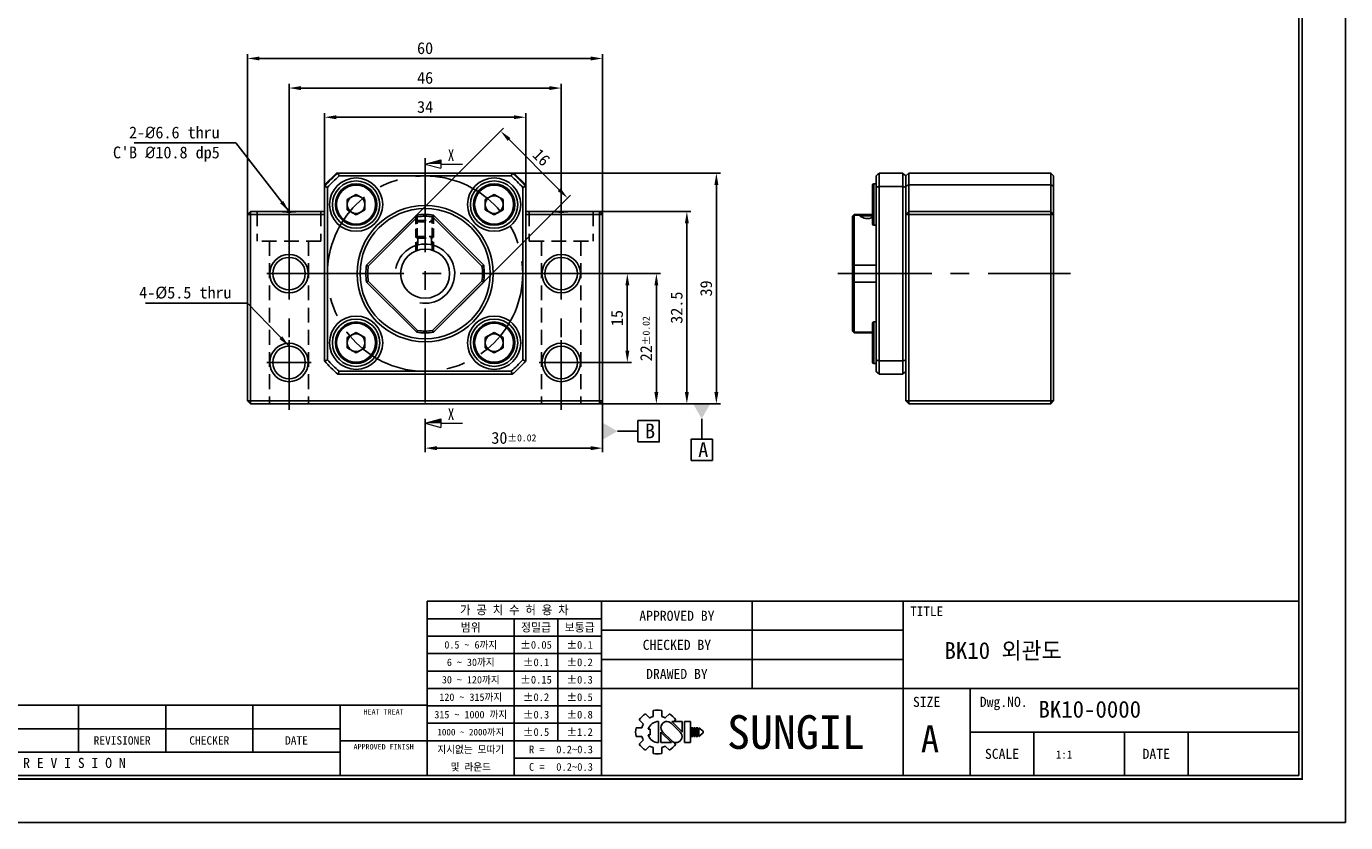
# Model space of a CAD drawing. Header units: millimetres. Extents: x 0 to 337, y 0 to 238.
# Tile 2 of 5: x 114 to 337, y 0 to 135. Entities that reach past the tile are written whole.
import ezdxf
from ezdxf.enums import TextEntityAlignment as Align

# ---------------------------------------------------------------- set-up
doc = ezdxf.new("R2010")
doc.units = ezdxf.units.MM
doc.linetypes.add('CENTER', pattern=[50.8, 31.75, -6.35, 6.35, -6.35])
doc.linetypes.add('DASHED', pattern=[0.75, 0.5, -0.25])
doc.layers.get('0').update_dxf_attribs({"linetype": 'CONTINUOUS'})
doc.layers.get('DEFPOINTS').update_dxf_attribs({"linetype": 'CONTINUOUS'})
for name, color, linetype in [('center', 1, 'CENTER'), ('hidden', 2, 'DASHED'), ('L1', 7, 'CONTINUOUS'), ('OUTLINE', 7, 'CONTINUOUS'), ('thread', 5, 'CONTINUOUS')]:
    doc.layers.add(name, color=color, linetype=linetype)
doc.dimstyles.get("Standard").update_dxf_attribs({"dimtxt": 2, "dimasz": 2, "dimexe": 0.7, "dimexo": 0, "dimgap": 0.7, "dimtad": 1, "dimdec": 3, "dimzin": 11, "dimdsep": 46, "dimtxsty": 'Standard', "dimcen": 0, "dimclrd": 5, "dimclre": 5, "dimclrt": 3, "dimadec": 0, "dimazin": 0, "dimtfac": 0.6, "dimtdec": 3, "dimtmove": 0, "dimatfit": 3, "dimfxl": 0, "dimtolj": 1, "dimtzin": 11, "dimarcsym": 0})

# ---------------------------------------------------------------- blocks, each defined once
blk = doc.blocks.new('표제란')
at = {"layer": 'L1', "color": 0}
for p, q in [((297, 0), (297, 210)), ((0, 0), (297, 0))]:
    blk.add_line(p, q, dxfattribs=at)
at = {"layer": 'L1'}
for p, q in [((290, 33), (160, 33)), ((160, 33), (160, 7)), ((186, 33), (186, 7)), ((208.5, 33), (208.5, 20)), ((231, 33), (231, 7)), ((186, 30.4), (160, 30.4)), ((173, 30.4), (173, 7)), ((179.5, 30.4), (179.5, 12.2)), ((186, 27.8), (160, 27.8)), ((231, 28.67), (186, 28.67)), ((186, 25.2), (160, 25.2)), ((231, 24.33), (186, 24.33)), ((186, 22.6), (160, 22.6)), ((186, 20), (160, 20)), ((290, 20), (186, 20)), ((241, 20), (241, 7)), ((160, 17.5), (62, 17.5)), ((108, 17.5), (108, 10.5)), ((121, 17.5), (121, 10.5)), ((134, 17.5), (134, 10.5)), ((147, 17.5), (147, 7)), ((186, 17.4), (160, 17.4)), ((192.55, 16.22), (193.17, 15.6)), ((193.7, 16.69), (193.7, 15.81)), ((195, 16.69), (195, 15.81)), ((195.52, 15.6), (196.14, 16.22)), ((147, 14), (62, 14)), ((186, 14.8), (160, 14.8)), ((191.15, 14.15), (192.03, 14.15)), ((191.15, 14.15), (192.03, 14.15)), ((191.63, 15.3), (192.25, 14.68)), ((192.98, 13.93), (193.28, 13.93)), ((193.28, 13.93), (193.28, 13.07)), ((194.5, 15.08), (194.5, 11.92)), ((197.74, 13.5), (196.41, 14.83)), ((198.02, 13.53), (196.47, 15.08)), ((196.47, 15.08), (198.02, 15.08)), ((196.84, 15.08), (197.06, 15.3)), ((198.02, 15.08), (198.02, 13.5)), ((198.39, 15.08), (198.39, 11.92)), ((198.39, 15.08), (199.26, 15.08)), ((199.26, 15.08), (199.26, 11.92)), ((199.41, 14.15), (199.41, 12.85)), ((199.41, 14.15), (199.62, 14.15)), ((199.62, 14.15), (199.62, 12.85)), ((199.78, 14.15), (199.78, 12.85)), ((199.78, 14.15), (199.99, 14.15)), ((199.99, 14.15), (199.99, 12.85)), ((200.14, 14.15), (200.14, 12.85)), ((200.14, 14.15), (200.36, 14.15)), ((200.36, 14.15), (200.36, 12.85)), ((200.51, 14.15), (200.51, 12.85)), ((200.51, 14.15), (201.16, 13.61)), ((147, 12.2), (160, 12.2)), ((186, 12.2), (160, 12.2)), ((191.15, 12.85), (192.03, 12.85)), ((191.63, 11.7), (192.25, 12.32)), ((192.98, 13.07), (193.28, 13.07)), ((194.86, 13.5), (194.86, 11.92)), ((194.86, 13.47), (196.42, 11.92)), ((194.86, 11.92), (196.42, 11.92)), ((195.14, 13.5), (196.47, 12.17)), ((196.79, 11.98), (197.06, 11.7)), ((198.39, 11.92), (199.26, 11.92)), ((199.41, 12.85), (199.62, 12.85)), ((199.78, 12.85), (199.99, 12.85)), ((200.14, 12.85), (200.36, 12.85)), ((201.16, 13.39), (200.51, 12.85)), ((201.16, 13.61), (201.16, 13.5)), ((201.16, 13.61), (201.16, 13.39)), ((201.16, 13.5), (201.16, 13.39)), ((290, 13.5), (241, 13.5)), ((250.5, 13.5), (250.5, 7)), ((264, 13.5), (264, 7)), ((273.5, 13.5), (273.5, 7)), ((147, 10.5), (62, 10.5)), ((192.55, 10.78), (193.17, 11.4)), ((193.7, 11.19), (193.7, 10.31)), ((195, 11.19), (195, 10.31)), ((195.52, 11.4), (196.14, 10.78)), ((186, 9.6), (173, 9.6))]:
    blk.add_line(p, q, dxfattribs=at)
at = {"layer": 'L1', "const_width": 0.25}
blk.add_lwpolyline([(290.5, 6.5), (290.5, 203.5), (10, 203.5), (10, 6.5)], close=True, dxfattribs=at)
at = {"layer": 'L1'}
blk.add_lwpolyline([(290, 7), (290, 203), (10.5, 203), (10.5, 7)], close=True, dxfattribs=at)
for centre, radius, start, end in [((194.35, 13.5), 3.26, 123.4943, 146.5057), ((194.35, 13.5), 2.4, 105.6872, 119.3128), ((194.35, 13.5), 3.26, 78.4943, 101.5057), ((194.35, 13.5), 2.4, 60.6872, 74.3128), ((194.35, 13.5), 3.26, 33.4943, 56.5057), ((194.35, 13.5), 3.26, 168.4943, 191.5057), ((194.35, 13.5), 2.4, 150.6872, 164.3128), ((194.5, 13.5), 1.58, 90, 164.0671), ((195.78, 14.16), 0.919, 43.2202, 225.8282), ((194.35, 13.5), 2.4, 195.6872, 209.3128), ((194.5, 13.5), 1.58, 195.9329, 270), ((197.1, 12.84), 0.919, 223.2202, 45.8282), ((194.35, 13.5), 3.26, 213.4943, 236.5057), ((194.35, 13.5), 2.4, 240.6872, 254.3128), ((194.35, 13.5), 3.26, 258.4943, 281.5057), ((194.35, 13.5), 2.4, 285.6872, 299.3128), ((194.35, 13.5), 3.26, 303.4943, 326.5057)]:
    blk.add_arc(centre, radius, start, end, dxfattribs=at)
for p in [(208.5, 28.67), (208.5, 24.33)]:
    blk.add_point(p, dxfattribs=at)
for s, height, p in [('가 공 치 수 허 용 차', 1.3, (173, 31.7)), ('APPROVED BY', 1.5, (197.25, 30.83)), ('TITLE', 1.444, (234.5, 31.5)), ('범위', 1.25, (166.5, 29.1)), ('정밀급', 1.25, (176.25, 29.1)), ('보통급', 1.25, (182.75, 29.1)), ('0.5 ~ 6까지', 1.1, (166.5, 26.5)), ('%%P0.05', 1.15, (176.25, 26.5)), ('%%P0.1', 1.15, (182.75, 26.5)), ('CHECKED BY', 1.5, (197.25, 26.5)), ('6 ~ 30까지', 1.1, (166.5, 23.9)), ('%%P0.1', 1.15, (176.25, 23.9)), ('%%P0.2', 1.15, (182.75, 23.9)), ('30 ~ 120까지', 1.1, (166.5, 21.3)), ('%%P0.15', 1.15, (176.25, 21.3)), ('%%P0.3', 1.15, (182.75, 21.3)), ('DRAWED BY', 1.5, (197.25, 22.17)), ('120 ~ 315까지', 1.1, (166.5, 18.7)), ('%%P0.2', 1.15, (176.25, 18.7)), ('%%P0.5', 1.15, (182.75, 18.7)), ('SIZE', 1.5, (234.5, 18)), ('Dwg.NO.', 1.5, (246, 18)), ('HEAT TREAT', 0.8, (153.5, 16.5)), ('315 ~ 1000 까지', 1.1, (166.5, 16.1)), ('%%P0.3', 1.15, (176.25, 16.1)), ('%%P0.8', 1.15, (182.75, 16.1)), ('SUNGIL', 5.032, (215, 13.5)), ('1000 ~ 2000까지', 0.99, (166.5, 13.49)), ('%%P0.5', 1.15, (176.25, 13.5)), ('%%P1.2', 1.15, (182.75, 13.5)), ('A', 4, (235, 12.5)), ('REVISIONER', 1.25, (114.5, 12.25)), ('CHECKER', 1.25, (127.5, 12.25)), ('DATE', 1.25, (140.5, 12.25)), ('APPROVED FINISH', 0.8, (153.5, 11.3)), ('지시없는 모따기', 1.1, (166.5, 10.9)), ('R = ', 1.15, (176.75, 10.9)), ('SCALE', 1.5, (245.75, 10.25)), ('DATE', 1.5, (268.75, 10.25)), ('R E V I S I O N', 1.5, (107.38, 8.9)), ('및 라운드', 1.1, (166.5, 8.3)), ('C = ', 1.15, (176.75, 8.3))]:
    blk.add_text(s, height=height, dxfattribs=at).set_placement(p, align=Align.MIDDLE_CENTER)
for tag, p in [('필렛', (179.25, 10.9)), ('모따기', (179.25, 8.3))]:
    blk.add_attdef(tag, text='', height=1.15, dxfattribs=at).set_placement(p, align=Align.MIDDLE_LEFT)
at = {"layer": 'OUTLINE', "ltscale": 0.5}
for tag, p, height in [('TITLE', (237.17, 24.41), 2.5), ('도번', (251.18, 15.64), 2.5), ('SCALE', (253.78, 9.55), 1.2), ('DATE', (277.02, 9.51), 1.2)]:
    blk.add_attdef(tag, p, '', height=height, dxfattribs=at)
blk = doc.blocks.new('*D34')
at = {"layer": 'DEFPOINTS', "color": 0, "ltscale": 0.2}
for p in [(205.04, 105.51), (175.3, 98.39), (186.62, 87.08)]:
    blk.add_point(p, dxfattribs=at)
at = {"layer": 'OUTLINE', "color": 5, "lineweight": -2, "ltscale": 0.2}
for p, q in [((175.3, 98.39), (194.22, 117.31)), ((195.14, 115.41), (203.63, 106.92)), ((186.62, 87.08), (205.54, 106))]:
    blk.add_line(p, q, dxfattribs=at)
at = {"layer": 'OUTLINE', "color": 5, "ltscale": 0.2}
for points in [[(195.38, 115.64), (194.91, 115.17), (193.73, 116.82)], [(203.86, 107.16), (203.39, 106.68), (205.04, 105.51)]]:
    blk.add_solid(points, dxfattribs=at)
at = {"layer": 'OUTLINE', "color": 3, "ltscale": 0.2, "insert": (200.61, 112.38), "char_height": 2, "attachment_point": 5, "rotation": 315}
blk.add_mtext('\\A1;16', dxfattribs=at)
blk = doc.blocks.new('*D35')
at = {"layer": 'DEFPOINTS', "color": 0, "ltscale": 0.2}
for p in [(163.96, 119.16), (163.96, 107.48), (197.96, 107.48)]:
    blk.add_point(p, dxfattribs=at)
at = {"layer": 'OUTLINE', "color": 5, "lineweight": -2, "ltscale": 0.2}
for p, q in [((163.96, 107.48), (163.96, 119.86)), ((195.96, 119.16), (165.96, 119.16)), ((197.96, 107.48), (197.96, 119.86))]:
    blk.add_line(p, q, dxfattribs=at)
at = {"layer": 'OUTLINE', "color": 5, "ltscale": 0.2}
for points in [[(165.96, 119.5), (165.96, 118.83), (163.96, 119.16)], [(195.96, 119.5), (195.96, 118.83), (197.96, 119.16)]]:
    blk.add_solid(points, dxfattribs=at)
at = {"layer": 'OUTLINE', "color": 3, "ltscale": 0.2, "insert": (180.96, 120.89), "char_height": 2, "attachment_point": 5}
blk.add_mtext('\\A1;34', dxfattribs=at)
blk = doc.blocks.new('*D36')
at = {"layer": 'DEFPOINTS', "color": 0, "ltscale": 0.2}
for p in [(203.96, 124.09), (157.96, 104.24), (203.96, 104.24)]:
    blk.add_point(p, dxfattribs=at)
at = {"layer": 'OUTLINE', "color": 5, "lineweight": -2, "ltscale": 0.2}
for p, q in [((157.96, 104.24), (157.96, 124.79)), ((159.96, 124.09), (201.96, 124.09)), ((203.96, 104.24), (203.96, 124.79))]:
    blk.add_line(p, q, dxfattribs=at)
at = {"layer": 'OUTLINE', "color": 5, "ltscale": 0.2}
for points in [[(159.96, 124.42), (159.96, 123.75), (157.96, 124.09)], [(201.96, 124.42), (201.96, 123.75), (203.96, 124.09)]]:
    blk.add_solid(points, dxfattribs=at)
at = {"layer": 'OUTLINE', "color": 3, "ltscale": 0.2, "insert": (180.96, 125.81), "char_height": 2, "attachment_point": 5}
blk.add_mtext('\\A1;46', dxfattribs=at)
blk = doc.blocks.new('*D37')
at = {"layer": 'DEFPOINTS', "color": 0, "ltscale": 0.2}
for p in [(210.96, 129.09), (150.96, 102.74), (210.96, 102.74)]:
    blk.add_point(p, dxfattribs=at)
at = {"layer": 'OUTLINE', "color": 5, "lineweight": -2, "ltscale": 0.2}
for p, q in [((150.96, 102.74), (150.96, 129.79)), ((210.96, 102.74), (210.96, 129.79)), ((152.96, 129.09), (208.96, 129.09))]:
    blk.add_line(p, q, dxfattribs=at)
at = {"layer": 'OUTLINE', "color": 5, "ltscale": 0.2}
for points in [[(152.96, 129.42), (152.96, 128.76), (150.96, 129.09)], [(208.96, 129.42), (208.96, 128.76), (210.96, 129.09)]]:
    blk.add_solid(points, dxfattribs=at)
at = {"layer": 'OUTLINE', "color": 3, "ltscale": 0.2, "insert": (180.96, 130.82), "char_height": 2, "attachment_point": 5}
blk.add_mtext('\\A1;60', dxfattribs=at)
blk = doc.blocks.new('*D38')
at = {"layer": 'DEFPOINTS', "color": 0, "ltscale": 0.2}
for p in [(207.7, 92.74), (210.46, 70.74), (220.05, 70.74)]:
    blk.add_point(p, dxfattribs=at)
at = {"layer": 'OUTLINE', "color": 5, "lineweight": -2, "ltscale": 0.2}
for p, q in [((207.7, 92.74), (220.75, 92.74)), ((220.05, 90.74), (220.05, 72.74)), ((210.46, 70.74), (220.75, 70.74))]:
    blk.add_line(p, q, dxfattribs=at)
at = {"layer": 'OUTLINE', "color": 5, "ltscale": 0.2}
for points in [[(219.72, 90.74), (220.38, 90.74), (220.05, 92.74)], [(219.72, 72.74), (220.38, 72.74), (220.05, 70.74)]]:
    blk.add_solid(points, dxfattribs=at)
at = {"layer": 'OUTLINE', "color": 3, "ltscale": 0.2, "insert": (218.33, 81.74), "char_height": 2, "attachment_point": 5, "rotation": 90}
blk.add_mtext('\\A1;22{\\H1.200000;±0.02}', dxfattribs=at)
blk = doc.blocks.new('*D39')
at = {"layer": 'DEFPOINTS', "color": 0, "ltscale": 0.2}
for p in [(210.46, 103.24), (225.2, 103.24), (210.46, 70.74)]:
    blk.add_point(p, dxfattribs=at)
at = {"layer": 'OUTLINE', "color": 5, "lineweight": -2, "ltscale": 0.2}
for p, q in [((210.46, 103.24), (225.9, 103.24)), ((225.2, 72.74), (225.2, 101.24)), ((210.46, 70.74), (225.9, 70.74))]:
    blk.add_line(p, q, dxfattribs=at)
at = {"layer": 'OUTLINE', "color": 5, "ltscale": 0.2}
for points in [[(224.87, 101.24), (225.54, 101.24), (225.2, 103.24)], [(224.87, 72.74), (225.54, 72.74), (225.2, 70.74)]]:
    blk.add_solid(points, dxfattribs=at)
at = {"layer": 'OUTLINE', "color": 3, "ltscale": 0.2, "insert": (223.48, 86.99), "char_height": 2, "attachment_point": 5, "rotation": 90}
blk.add_mtext('\\A1;32.5', dxfattribs=at)
blk = doc.blocks.new('*D40')
at = {"layer": 'DEFPOINTS', "color": 0, "ltscale": 0.2}
for p in [(195.96, 109.74), (230.19, 109.74), (210.46, 70.74)]:
    blk.add_point(p, dxfattribs=at)
at = {"layer": 'OUTLINE', "color": 5, "lineweight": -2, "ltscale": 0.2}
for p, q in [((195.96, 109.74), (230.89, 109.74)), ((230.19, 72.74), (230.19, 107.74)), ((210.46, 70.74), (230.89, 70.74))]:
    blk.add_line(p, q, dxfattribs=at)
at = {"layer": 'OUTLINE', "color": 5, "ltscale": 0.2}
for points in [[(229.86, 107.74), (230.53, 107.74), (230.19, 109.74)], [(229.86, 72.74), (230.53, 72.74), (230.19, 70.74)]]:
    blk.add_solid(points, dxfattribs=at)
at = {"layer": 'OUTLINE', "color": 3, "ltscale": 0.2, "insert": (228.47, 90.24), "char_height": 2, "attachment_point": 5, "rotation": 90}
blk.add_mtext('\\A1;39', dxfattribs=at)
blk = doc.blocks.new('*D41')
at = {"layer": 'DEFPOINTS', "color": 0, "ltscale": 0.2}
for p in [(207.7, 92.74), (207.26, 77.74), (215.14, 77.74)]:
    blk.add_point(p, dxfattribs=at)
at = {"layer": 'OUTLINE', "color": 5, "lineweight": -2, "ltscale": 0.2}
for p, q in [((207.7, 92.74), (215.84, 92.74)), ((215.14, 90.74), (215.14, 79.74)), ((207.26, 77.74), (215.84, 77.74))]:
    blk.add_line(p, q, dxfattribs=at)
at = {"layer": 'OUTLINE', "color": 5, "ltscale": 0.2}
for points in [[(214.81, 90.74), (215.48, 90.74), (215.14, 92.74)], [(214.81, 79.74), (215.48, 79.74), (215.14, 77.74)]]:
    blk.add_solid(points, dxfattribs=at)
at = {"layer": 'OUTLINE', "color": 3, "ltscale": 0.2, "insert": (213.41, 85.24), "char_height": 2, "attachment_point": 5, "rotation": 90}
blk.add_mtext('\\A1;15', dxfattribs=at)
blk = doc.blocks.new('*D42')
at = {"layer": 'DEFPOINTS', "color": 0, "ltscale": 0.2}
for p in [(210.96, 71.24), (180.96, 68.21), (210.96, 63.26)]:
    blk.add_point(p, dxfattribs=at)
at = {"layer": 'OUTLINE', "color": 5, "lineweight": -2, "ltscale": 0.2}
for p, q in [((210.96, 71.24), (210.96, 62.56)), ((180.96, 68.21), (180.96, 62.56)), ((182.96, 63.26), (208.96, 63.26))]:
    blk.add_line(p, q, dxfattribs=at)
at = {"layer": 'OUTLINE', "color": 5, "ltscale": 0.2}
for points in [[(182.96, 63.59), (182.96, 62.92), (180.96, 63.26)], [(208.96, 63.59), (208.96, 62.92), (210.96, 63.26)]]:
    blk.add_solid(points, dxfattribs=at)
at = {"layer": 'OUTLINE', "color": 3, "ltscale": 0.2, "insert": (195.96, 64.98), "char_height": 2, "attachment_point": 5}
blk.add_mtext('\\A1;30{\\H1.200000;±0.02}', dxfattribs=at)
blk = doc.blocks.new('_DatumFilled')
at = {"color": 0, "linetype": 'ByBlock'}
blk.add_solid([(0, 0.577), (-1, 0), (0, -0.577)], dxfattribs=at)

msp = doc.modelspace()

# ---------------------------------------------------------------- linework, layer by layer
at = {"layer": 'center', "ltscale": 0.5}
for p, q in [((180.9586, 112.2236), (180.9586, 68.21)), ((157.9586, 104.2375), (157.9586, 69.7375)), ((203.9586, 104.2375), (203.9586, 69.7375)), ((157.9586, 96.475), (157.9586, 89)), ((203.9586, 96.475), (203.9586, 89)), ((154.2211, 92.7375), (161.6961, 92.7375)), ((161.4725, 92.7375), (200.4448, 92.7375)), ((200.2211, 92.7375), (207.6961, 92.7375)), ((250.7194, 92.7375), (290.0267, 92.7375)), ((157.9586, 81.475), (157.9586, 74)), ((203.9586, 81.475), (203.9586, 74)), ((154.2211, 77.7375), (161.6961, 77.7375)), ((200.2211, 77.7375), (207.6961, 77.7375))]:
    msp.add_line(p, q, dxfattribs=at)
msp.add_circle((180.9586, 92.7375), 16.5, dxfattribs=at)
at = {"layer": 'hidden', "ltscale": 5}
for p, q in [((152.5586, 103.2375), (152.5586, 98.2375)), ((163.3586, 103.2375), (163.3586, 98.2375)), ((198.5586, 103.2375), (198.5586, 98.2375)), ((209.3586, 103.2375), (209.3586, 98.2375)), ((163.3586, 98.2375), (152.5586, 98.2375)), ((154.6586, 98.2375), (154.6586, 70.7375)), ((161.2586, 98.2375), (161.2586, 70.7375)), ((198.5586, 98.2375), (209.3586, 98.2375)), ((200.6586, 98.2375), (200.6586, 70.7375)), ((207.2586, 98.2375), (207.2586, 70.7375))]:
    msp.add_line(p, q, dxfattribs=at)
at = {"layer": 'hidden', "ltscale": 3}
for p, q in [((179.6429, 96.6734), (179.6429, 102.659)), ((182.1429, 96.7149), (182.1429, 102.659)), ((179.3929, 101.4875), (179.6429, 101.7375)), ((179.3929, 101.4875), (182.3929, 101.4875)), ((179.6429, 101.7375), (182.1429, 101.7375)), ((182.3929, 101.4875), (182.1429, 101.7375)), ((179.3929, 98.9875), (182.3929, 98.9875)), ((179.3929, 98.9875), (179.6429, 98.7375)), ((179.6429, 98.7375), (182.1429, 98.7375)), ((179.7429, 97.6034), (179.7429, 98.7375)), ((182.0429, 97.6034), (182.0429, 98.7375)), ((182.3929, 98.9875), (182.1429, 98.7375))]:
    msp.add_line(p, q, dxfattribs=at)
at = {"layer": 'hidden', "color": 5, "ltscale": 3}
for p, q in [((179.3929, 96.5808), (179.3929, 102.5512)), ((182.3929, 96.6317), (182.3929, 102.5512))]:
    msp.add_line(p, q, dxfattribs=at)
at = {"layer": 'OUTLINE', "lineweight": 9}
for p, q in [((180.9586, 111.2447), (183.5986, 111.9521)), ((183.5986, 111.9521), (183.5986, 110.5373)), ((180.9586, 111.2447), (183.5986, 110.5373)), ((183.5986, 111.2447), (187.255, 111.2447)), ((180.9586, 67.478), (183.5986, 68.1853)), ((180.9586, 67.478), (183.5986, 66.7706)), ((183.5986, 68.1853), (183.5986, 66.7706)), ((183.5986, 67.478), (187.255, 67.478))]:
    msp.add_line(p, q, dxfattribs=at)
at = {"layer": 'OUTLINE'}
for p, q in [((163.9586, 107.7375), (165.9586, 109.7375)), ((166.0281, 109.5698), (165.9586, 109.7375)), ((165.9586, 109.7375), (166.2192, 109.7375)), ((166.2192, 109.7375), (195.698, 109.7375)), ((195.698, 109.7375), (195.9586, 109.7375)), ((195.8892, 109.5698), (195.9586, 109.7375)), ((195.9586, 109.7375), (197.9586, 107.7375)), ((257.7026, 109.7375), (257.7026, 107.4769)), ((257.7026, 109.7375), (261.7026, 109.7375)), ((261.7026, 107.4769), (261.7026, 109.7375)), ((262.2026, 109.2375), (262.7026, 109.7375)), ((262.7026, 109.7375), (262.7026, 107.7375)), ((262.7026, 109.7375), (286.7026, 109.7375)), ((286.7026, 107.7375), (286.7026, 109.7375)), ((286.7026, 109.7375), (287.2026, 109.2375)), ((163.9586, 107.4769), (163.9586, 107.7375)), ((164.1263, 107.668), (163.9586, 107.7375)), ((163.9586, 77.9981), (163.9586, 107.4769)), ((164.4586, 107.2891), (164.4586, 78.1858)), ((195.5103, 109.2375), (166.407, 109.2375)), ((197.4586, 78.1858), (197.4586, 107.2891)), ((197.9586, 107.7375), (197.791, 107.668)), ((197.9586, 107.7375), (197.9586, 107.4769)), ((197.9586, 107.4769), (197.9586, 77.9981)), ((256.6026, 101.1047), (256.6026, 107.7047)), ((257.2026, 107.9047), (256.8026, 107.9047)), ((256.8026, 107.9047), (256.8026, 100.9047)), ((257.2026, 107.2891), (257.2026, 109.2375)), ((257.2026, 78.1858), (257.2026, 107.2891)), ((257.7026, 107.4769), (257.7026, 77.9981)), ((261.7026, 107.4769), (257.7026, 107.4769)), ((261.7026, 77.9981), (261.7026, 107.4769)), ((262.2026, 107.5304), (262.2026, 109.2375)), ((262.7026, 107.7375), (262.2026, 107.5304)), ((262.2026, 107.2891), (262.2026, 107.5304)), ((262.2026, 107.2891), (262.2026, 102.7375)), ((286.7026, 107.7375), (262.7026, 107.7375)), ((262.7026, 107.7375), (262.7026, 103.2375)), ((286.7026, 107.7375), (287.2026, 107.5304)), ((286.7026, 103.2375), (286.7026, 107.7375)), ((287.2026, 109.2375), (287.2026, 107.5304)), ((287.2026, 107.5304), (287.2026, 102.7375)), ((167.7914, 105.2708), (169.2914, 106.1368)), ((167.7914, 103.5387), (167.7914, 105.2708)), ((169.2914, 106.1368), (170.7914, 105.2708)), ((170.7914, 105.2708), (170.7914, 103.5387)), ((191.1259, 105.2708), (192.6259, 106.1368)), ((191.1259, 103.5387), (191.1259, 105.2708)), ((192.6259, 106.1368), (194.1259, 105.2708)), ((194.1259, 105.2708), (194.1259, 103.5387)), ((150.9586, 102.7375), (151.4586, 103.2375)), ((150.9586, 102.7375), (151.4586, 102.7375)), ((150.9586, 71.2375), (150.9586, 102.7375)), ((151.4586, 102.7375), (151.4586, 103.2375)), ((151.4586, 103.2375), (156.462, 103.2375)), ((163.9586, 102.7375), (151.4586, 102.7375)), ((151.4586, 102.7375), (151.4586, 71.2375)), ((156.4556, 103.2375), (159.4588, 103.2375)), ((159.4553, 103.2375), (163.9586, 103.2375)), ((169.2914, 102.6727), (167.7914, 103.5387)), ((170.7914, 103.5387), (169.2914, 102.6727)), ((171.0591, 94.1517), (179.5444, 102.637)), ((182.3728, 102.637), (190.8581, 94.1517)), ((192.6259, 102.6727), (191.1259, 103.5387)), ((194.1259, 103.5387), (192.6259, 102.6727)), ((197.9586, 103.2375), (202.462, 103.2375)), ((210.4586, 102.7375), (197.9586, 102.7375)), ((202.4556, 103.2375), (205.4588, 103.2375)), ((205.4553, 103.2375), (210.4586, 103.2375)), ((210.4586, 103.2375), (210.4586, 102.7375)), ((210.4586, 103.2375), (210.9586, 102.7375)), ((210.4586, 71.2375), (210.4586, 102.7375)), ((210.4586, 102.7375), (210.9586, 102.7375)), ((210.9586, 102.7375), (210.9586, 71.2375)), ((253.5026, 102.7375), (253.2026, 102.4375)), ((254.0526, 102.7375), (253.5026, 102.7375)), ((253.5026, 102.7375), (253.5026, 102.637)), ((253.5026, 102.637), (253.5026, 94.1517)), ((254.6149, 102.637), (253.5026, 102.637)), ((254.0926, 102.7375), (256.6026, 102.7375)), ((262.7026, 103.2375), (262.2026, 102.7375)), ((262.2026, 71.2375), (262.2026, 102.7375)), ((262.2026, 102.7375), (262.7026, 102.7375)), ((262.7026, 103.2375), (286.7026, 103.2375)), ((262.7026, 103.2375), (262.7026, 102.7375)), ((262.7026, 102.7375), (262.7026, 71.2375)), ((286.7026, 102.7375), (262.7026, 102.7375)), ((286.7026, 103.2375), (287.2026, 102.7375)), ((286.7026, 103.2375), (286.7026, 102.7375)), ((286.7026, 71.2375), (286.7026, 102.7375)), ((286.7026, 102.7375), (287.2026, 102.7375)), ((287.2026, 102.7375), (287.2026, 71.2375)), ((179.6852, 102.3535), (171.3426, 94.0109)), ((190.5747, 94.0109), (182.232, 102.3535)), ((253.2026, 102.3535), (253.2026, 102.4375)), ((253.2026, 94.0109), (253.2026, 102.3535)), ((254.4251, 102.5123), (256.6026, 102.5123)), ((256.8026, 100.9047), (257.2026, 100.9047)), ((253.2026, 91.4641), (253.2026, 94.0109)), ((253.5026, 94.1517), (253.5026, 91.3233)), ((253.5026, 94.1517), (257.2026, 94.1517)), ((171.3426, 91.4641), (179.6852, 83.1214)), ((182.232, 83.1214), (190.5747, 91.4641)), ((253.2026, 83.1214), (253.2026, 91.4641)), ((179.5444, 82.838), (171.0591, 91.3233)), ((190.8581, 91.3233), (182.3728, 82.838)), ((257.2026, 91.3233), (253.5026, 91.3233)), ((253.5026, 91.3233), (253.5026, 82.838)), ((167.7914, 81.9362), (169.2914, 82.8023)), ((169.2914, 82.8023), (170.7914, 81.9362)), ((191.1259, 81.9362), (192.6259, 82.8023)), ((192.6259, 82.8023), (194.1259, 81.9362)), ((253.2026, 83.0375), (253.2026, 83.1214)), ((253.2026, 83.0375), (253.5026, 82.7375)), ((253.5026, 82.838), (256.6026, 82.838)), ((253.5026, 82.838), (253.5026, 82.7375)), ((253.5026, 82.7375), (256.6026, 82.7375)), ((256.6026, 77.7702), (256.6026, 84.3702)), ((257.2026, 84.5702), (256.8026, 84.5702)), ((256.8026, 84.5702), (256.8026, 77.5702)), ((167.7914, 80.2042), (167.7914, 81.9362)), ((170.7914, 81.9362), (170.7914, 80.2042)), ((191.1259, 80.2042), (191.1259, 81.9362)), ((194.1259, 81.9362), (194.1259, 80.2042)), ((169.2914, 79.3382), (167.7914, 80.2042)), ((170.7914, 80.2042), (169.2914, 79.3382)), ((192.6259, 79.3382), (191.1259, 80.2042)), ((194.1259, 80.2042), (192.6259, 79.3382)), ((257.2026, 76.2375), (257.2026, 78.1858)), ((166.407, 76.2375), (195.5103, 76.2375)), ((256.8026, 77.5702), (257.2026, 77.5702)), ((257.7026, 77.9981), (261.7026, 77.9981)), ((257.7026, 77.9981), (257.7026, 75.7375)), ((261.7026, 75.7375), (261.7026, 77.9981)), ((195.698, 75.7375), (166.2192, 75.7375)), ((261.7026, 75.7375), (257.7026, 75.7375)), ((150.9586, 71.2375), (151.4586, 71.2375)), ((151.4586, 70.7375), (150.9586, 71.2375)), ((151.4586, 70.7375), (151.4586, 71.2375)), ((151.4586, 71.2375), (210.4586, 71.2375)), ((210.4586, 70.7375), (151.4586, 70.7375)), ((210.4586, 70.7375), (210.4586, 71.2375)), ((210.4586, 71.2375), (210.9586, 71.2375)), ((210.9586, 71.2375), (210.4586, 70.7375)), ((262.2026, 71.2375), (262.7026, 71.2375)), ((262.7026, 70.7375), (262.2026, 71.2375)), ((262.7026, 71.2375), (286.7026, 71.2375)), ((262.7026, 71.2375), (262.7026, 70.7375)), ((286.7026, 70.7375), (262.7026, 70.7375)), ((286.7026, 71.2375), (287.2026, 71.2375)), ((287.2026, 71.2375), (286.7026, 70.7375)), ((286.7026, 71.2375), (286.7026, 70.7375))]:
    msp.add_line(p, q, dxfattribs=at)
at = {"layer": 'OUTLINE', "color": 5, "ltscale": 0.5}
for points in [[(216.9234, 64.3258), (220.5234, 64.3258), (220.5234, 67.9258), (216.9234, 67.9258)], [(225.9094, 61.1727), (229.5094, 61.1727), (229.5094, 64.7727), (225.9094, 64.7727)]]:
    msp.add_lwpolyline(points, close=True, dxfattribs=at)
for points in [[(227.7094, 68.2375), (227.7094, 64.7727)], [(213.4586, 66.1258), (216.9234, 66.1258)]]:
    msp.add_lwpolyline(points, dxfattribs=at)
at = {"layer": 'OUTLINE'}
for centre, radius in [((169.2914, 104.4047), 4.5), ((169.2914, 104.4047), 4), ((169.2914, 104.4047), 3.5), ((169.2914, 104.4047), 3.3), ((192.6259, 104.4047), 4.5), ((192.6259, 104.4047), 4), ((192.6259, 104.4047), 3.5), ((192.6259, 104.4047), 3.3), ((180.9586, 92.7375), 11.5), ((180.9586, 92.7375), 11), ((157.9586, 92.7375), 3.25), ((203.9586, 92.7375), 3.25), ((157.9586, 92.7375), 2.75), ((203.9586, 92.7375), 2.75), ((169.2914, 81.0702), 4.5), ((169.2914, 81.0702), 4), ((192.6259, 81.0702), 4.5), ((192.6259, 81.0702), 4), ((169.2914, 81.0702), 3.5), ((169.2914, 81.0702), 3.3), ((192.6259, 81.0702), 3.5), ((192.6259, 81.0702), 3.3), ((157.9586, 77.7375), 3.25), ((157.9586, 77.7375), 2.75), ((203.9586, 77.7375), 3.25), ((203.9586, 77.7375), 2.75)]:
    msp.add_circle(centre, radius, dxfattribs=at)
at = {"layer": 'OUTLINE', "ltscale": 0.2}
msp.add_circle((180.9586, 92.7375), 4.15, dxfattribs=at)
at = {"layer": 'OUTLINE'}
for centre, radius, start, end in [((180.9586, 92.7375), 22.5, 130.926063, 139.073937), ((180.9586, 92.7375), 22.5, 40.926063, 49.073937), ((180.9586, 92.7375), 22, 131.409622, 138.590378), ((180.9586, 92.7375), 22, 41.409622, 48.590378), ((256.8026, 107.7047), 0.2, 90, 180), ((169.2914, 104.4047), 1.5, 120, 180), ((169.2914, 104.4047), 1.5, 60, 120), ((169.2914, 104.4047), 1.5, 0, 60), ((192.6259, 104.4047), 1.5, 120, 180), ((192.6259, 104.4047), 1.5, 60, 120), ((192.6259, 104.4047), 1.5, 0, 60), ((169.2914, 104.4047), 1.5, 180, 240), ((169.2914, 104.4047), 1.5, 240, 300), ((169.2914, 104.4047), 1.5, 300, 0), ((180.9586, 92.7375), 10, 81.869898, 98.130102), ((192.6259, 104.4047), 1.5, 180, 240), ((192.6259, 104.4047), 1.5, 240, 300), ((192.6259, 104.4047), 1.5, 300, 0), ((180.9586, 92.7375), 9.7, 82.456581, 97.543419), ((255.7026, 104.0512), 2, 230.303408, 296.743684), ((256.8026, 101.1047), 0.2, 180, 270), ((180.9586, 92.7375), 10, 171.869898, 188.130102), ((180.9586, 92.7375), 9.7, 172.456581, 187.543419), ((180.9586, 92.7375), 9.7, 352.456581, 7.543419), ((180.9586, 92.7375), 10, 351.869898, 8.130102), ((169.2914, 81.0702), 1.5, 60, 120), ((180.9586, 92.7375), 10, 261.869898, 278.130102), ((180.9586, 92.7375), 9.7, 262.456581, 277.543419), ((192.6259, 81.0702), 1.5, 60, 120), ((256.8026, 84.3702), 0.2, 90, 180), ((169.2914, 81.0702), 1.5, 120, 180), ((169.2914, 81.0702), 1.5, 180, 240), ((169.2914, 81.0702), 1.5, 0, 60), ((169.2914, 81.0702), 1.5, 300, 0), ((192.6259, 81.0702), 1.5, 120, 180), ((192.6259, 81.0702), 1.5, 180, 240), ((192.6259, 81.0702), 1.5, 0, 60), ((192.6259, 81.0702), 1.5, 300, 0), ((180.9586, 92.7375), 22, 221.409622, 228.590378), ((169.2914, 81.0702), 1.5, 240, 300), ((192.6259, 81.0702), 1.5, 240, 300), ((180.9586, 92.7375), 22, 311.409622, 318.590378), ((180.9586, 92.7375), 22.5, 220.926063, 229.073937), ((180.9586, 92.7375), 22.5, 310.926063, 319.073937), ((256.8026, 77.7702), 0.2, 180, 270)]:
    msp.add_arc(centre, radius, start, end, dxfattribs=at)
for points in [[(166.2192, 109.7375), (166.2814, 109.5707), (166.344, 109.4041), (166.407, 109.2375)], [(195.698, 109.7375), (195.6358, 109.5707), (195.5732, 109.4041), (195.5103, 109.2375)], [(257.7026, 109.7375), (257.5358, 109.5707), (257.3692, 109.4041), (257.2026, 109.2375)], [(261.7026, 109.7375), (261.8693, 109.5707), (262.036, 109.4041), (262.2026, 109.2375)], [(163.9586, 107.4769), (164.1254, 107.4147), (164.292, 107.3521), (164.4586, 107.2891)], [(197.9586, 107.4769), (197.7919, 107.4147), (197.6252, 107.3521), (197.4586, 107.2891)], [(257.7026, 107.4769), (257.5358, 107.4147), (257.3692, 107.3521), (257.2026, 107.2891)], [(261.7026, 107.4769), (261.8693, 107.4147), (262.036, 107.3521), (262.2026, 107.2891)], [(156.462, 103.2375), (157.4597, 103.1041), (158.4575, 103.1041), (159.4553, 103.2375)], [(179.5444, 102.637), (179.5916, 102.5426), (179.6385, 102.4482), (179.6852, 102.3535)], [(182.3728, 102.637), (182.3257, 102.5426), (182.2787, 102.4482), (182.232, 102.3535)], [(202.462, 103.2375), (203.4597, 103.1041), (204.4575, 103.1041), (205.4553, 103.2375)], [(253.5026, 102.637), (253.4025, 102.5426), (253.3025, 102.4482), (253.2026, 102.3535)], [(254.6149, 102.637), (254.4258, 102.6672), (254.2857, 102.696), (254.1989, 102.7144)], [(254.6149, 102.637), (254.5513, 102.5957), (254.4881, 102.5541), (254.4251, 102.5123)], [(171.0591, 94.1517), (171.1535, 94.1045), (171.2479, 94.0576), (171.3426, 94.0109)], [(190.8581, 94.1517), (190.7638, 94.1045), (190.6693, 94.0576), (190.5747, 94.0109)], [(253.5026, 94.1517), (253.4025, 94.1045), (253.3025, 94.0576), (253.2026, 94.0109)], [(171.3426, 91.4641), (171.2479, 91.4174), (171.1535, 91.3704), (171.0591, 91.3233)], [(190.8581, 91.3233), (190.7638, 91.3704), (190.6693, 91.4174), (190.5747, 91.4641)], [(253.5026, 91.3233), (253.4025, 91.3704), (253.3025, 91.4174), (253.2026, 91.4641)], [(179.5444, 82.838), (179.5916, 82.9323), (179.6385, 83.0268), (179.6852, 83.1214)], [(182.3728, 82.838), (182.3257, 82.9323), (182.2787, 83.0268), (182.232, 83.1214)], [(253.5026, 82.838), (253.4025, 82.9323), (253.3025, 83.0268), (253.2026, 83.1214)], [(163.9586, 77.9981), (164.1254, 78.0603), (164.292, 78.1229), (164.4586, 78.1858)], [(197.9586, 77.9981), (197.7919, 78.0603), (197.6252, 78.1229), (197.4586, 78.1858)], [(257.7026, 77.9981), (257.5358, 78.0603), (257.3692, 78.1229), (257.2026, 78.1858)], [(261.7026, 77.9981), (261.8693, 78.0603), (262.036, 78.1229), (262.2026, 78.1858)], [(166.407, 76.2375), (166.344, 76.0709), (166.2814, 75.9042), (166.2192, 75.7375)], [(195.698, 75.7375), (195.6358, 75.9042), (195.5732, 76.0709), (195.5103, 76.2375)], [(257.7026, 75.7375), (257.5358, 75.9042), (257.3692, 76.0709), (257.2026, 76.2375)], [(262.2026, 76.2375), (262.036, 76.0709), (261.8693, 75.9042), (261.7026, 75.7375)]]:
    msp.add_open_spline(points, degree=3, dxfattribs=at)
msp.add_open_spline([(254.1989, 102.7144), (254.1509, 102.7216), (254.1139, 102.7275), (254.0651, 102.7354), (254.0526, 102.7375), (254.0526, 102.7375)], degree=3, knots=[0, 0, 0, 0, 0.5, 0.5, 1, 1, 1, 1], dxfattribs=at)
at = {"layer": 'OUTLINE', "lineweight": 9}
for points in [[(180.9586, 111.2447), (183.5986, 111.9521), (183.5986, 111.2447)], [(180.9586, 67.478), (183.5986, 68.1853), (183.5986, 67.478)]]:
    msp.add_solid(points, dxfattribs=at)
at = {"layer": 'thread', "ltscale": 0.2}
msp.add_arc((180.9586, 92.7375), 5, 260, 170, dxfattribs=at)

# ---------------------------------------------------------------- block references
at = {"layer": 'OUTLINE'}
ref = msp.add_blockref('표제란', (0, 0), dxfattribs=dict(at, xscale=1.133180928, yscale=1.133180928, zscale=1.133180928))
ref.add_attrib('SCALE', '1:1', (287.5799, 10.8247), dxfattribs={"ltscale": 0.5, "height": 1.35982})
ref.add_attrib('도번', 'BK10-0000', (284.6337, 17.7257), dxfattribs={"ltscale": 0.5, "height": 2.83295})
ref.add_attrib('TITLE', 'BK10 외관도', (268.7517, 27.6563), dxfattribs={"ltscale": 0.5, "height": 2.83295})
ref.add_attrib('필렛', '0.2~0.3', dxfattribs={"layer": 'L1', "height": 1.30316}).set_placement((203.1227, 12.3517), align=Align.MIDDLE_LEFT)
ref.add_attrib('모따기', '0.2~0.3', dxfattribs={"layer": 'L1', "height": 1.30316}).set_placement((203.1227, 9.4054), align=Align.MIDDLE_LEFT)
at = {"layer": 'OUTLINE', "color": 5, "ltscale": 0.5, "xscale": 2.5, "yscale": 2.5, "zscale": 2.5}
for p, rotation in [((227.7094, 70.7375), 90), ((210.9586, 66.1258), 180)]:
    msp.add_blockref('_DatumFilled', p, dxfattribs=dict(at, rotation=rotation))

# ---------------------------------------------------------------- texts
at = {"lineweight": 9, "width": 0.8}
for p in [(184.8031, 111.7836), (184.8031, 68.0168)]:
    msp.add_text('X', height=1.98, dxfattribs=at).set_placement(p)
at = {"layer": 'OUTLINE', "color": 3, "ltscale": 0.2, "char_height": 2, "attachment_point": 9}
for s, insert in [('\\A1;2-{\\fISOCPEUR|b0|i0|c0|p34;%%C}6.6 thru', (146.2524, 115.5567)), ("\\A1;C'B {\\fISOCPEUR|b0|i0|c0|p34;%%C}10.8 dp5", (146.2524, 111.6404)), ('\\A1;4-%%c5.5 thru', (148.2553, 88.4513))]:
    msp.add_mtext(s, dxfattribs=dict(at, insert=insert))
at = {"layer": 'OUTLINE', "color": 3, "ltscale": 0.5, "char_height": 2.5, "attachment_point": 9}
for s, insert in [('\\A1;B', (219.8371, 64.9201)), ('\\A1;A', (228.8232, 61.767))]:
    msp.add_mtext(s, dxfattribs=dict(at, insert=insert))

# ---------------------------------------------------------------- dimensions: what is measured, and where the dimension line sits
at = {"layer": 'OUTLINE', "ltscale": 0.2}
for base, p1, p2, picture, middle in [((210.9586, 129.0907), (150.9586, 102.7375), (210.9586, 102.7375), '*D37', (180.9586, 130.816)), ((203.9586, 124.0877), (157.9586, 104.2375), (203.9586, 104.2375), '*D36', (180.9586, 125.8143)), ((163.9586, 119.1641), (197.9586, 107.4769), (163.9586, 107.4769), '*D35', (180.9586, 120.8908))]:
    dim = msp.add_linear_dim(base=base, p1=p1, p2=p2, dimstyle='Standard', dxfattribs=at)
    dim.commit()
    dim.dimension.update_dxf_attribs({"geometry": picture, "text_midpoint": middle})
dim = msp.add_aligned_dim(p1=(175.3018, 98.3943), p2=(186.6155, 87.0806), distance=26.0576, dimstyle='Standard', dxfattribs=at)
dim.commit()
dim.dimension.update_dxf_attribs({"geometry": '*D34', "text_midpoint": (200.606, 112.3849)})
for base, p1, p2, picture, middle in [((230.1934, 109.7375), (210.4586, 70.7375), (195.9586, 109.7375), '*D40', (228.4681, 90.2375)), ((225.2042, 103.2375), (210.4586, 70.7375), (210.4586, 103.2375), '*D39', (223.4789, 86.9875)), ((215.1419, 77.7375), (207.6961, 92.7375), (207.2586, 77.7375), '*D41', (213.4139, 85.2375))]:
    dim = msp.add_linear_dim(base=base, p1=p1, p2=p2, angle=90, dimstyle='Standard', dxfattribs=at)
    dim.commit()
    dim.dimension.update_dxf_attribs({"geometry": picture, "text_midpoint": middle})
dim = msp.add_linear_dim(base=(220.0496, 70.7375), p1=(207.6961, 92.7375), p2=(210.4586, 70.7375), angle=90, dimstyle='Standard', override={"dimgap": 0.7, "dimtol": 1, "dimlim": 0, "dimtp": 0.02, "dimtm": 0.02}, dxfattribs=at)
dim.commit()
dim.dimension.update_dxf_attribs({"geometry": '*D38', "text_midpoint": (218.3339, 81.7375)})
dim = msp.add_linear_dim(base=(210.9586, 63.2553), p1=(180.9586, 68.21), p2=(210.9586, 71.2375), dimstyle='Standard', override={"dimgap": 0.7, "dimtol": 1, "dimlim": 0, "dimtp": 0.02, "dimtm": 0.02}, dxfattribs=at)
dim.commit()
dim.dimension.update_dxf_attribs({"geometry": '*D42', "text_midpoint": (195.9586, 64.9806)})

# ---------------------------------------------------------------- leaders
at = {"layer": 'OUTLINE', "ltscale": 0.2, "annotation_type": 0, "has_hookline": 1, "hookline_direction": 1}
for points, text_width in [([(157.9586, 103.2375), (148.9524, 114.8567), (146.9524, 114.8567)], 14.5004), ([(157.9586, 80.4875), (150.9553, 87.7513), (148.9553, 87.7513)], 14.559)]:
    msp.add_leader(points, dimstyle='Standard', dxfattribs=dict(at, text_width=text_width))

doc.saveas('drawing.dxf')
